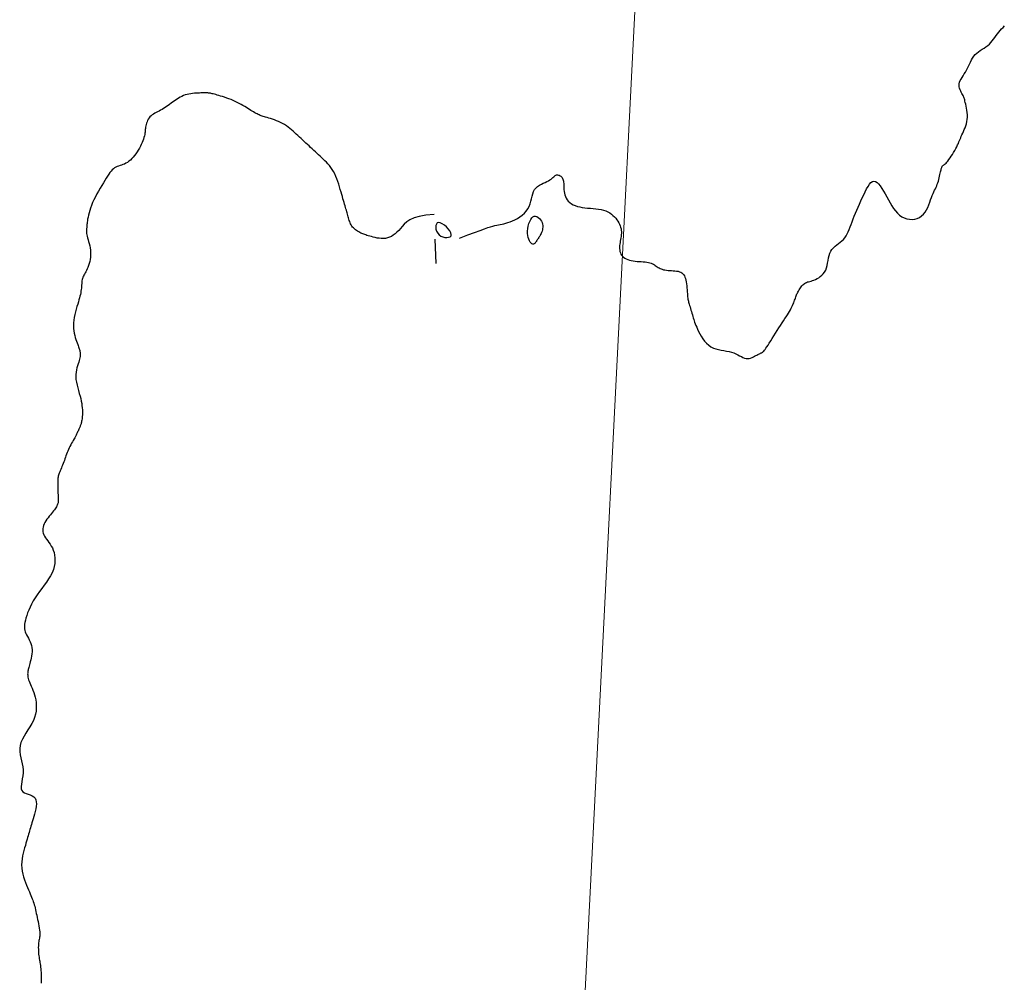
# Model space of a CAD drawing. Header units: millimetres. Extents: x 32690613 to 32693367, y 5343692 to 5344708.
# Tile 237 of 256: x 32692765 to 32692805, y 5343879 to 5343919. Entities that reach past the tile are written whole.
import ezdxf

# ---------------------------------------------------------------- set-up
doc = ezdxf.new("R2010")
doc.units = ezdxf.units.MM
doc.header["$LTSCALE"] = 20
doc.layers.get('0').update_dxf_attribs({"lineweight": 18})
doc.layers.get('Defpoints').update_dxf_attribs({"color": 11, "lineweight": 18})
doc.layers.add('02-DGM_HL_493.00', color=102, linetype='Continuous')

# ---------------------------------------------------------------- blocks, each defined once
blk = doc.blocks.new('A$C78070446')
blk.add_line((4470080.727, 5342716.075), (4470043.074, 5342296.396))

msp = doc.modelspace()

# ---------------------------------------------------------------- linework, layer by layer
at = {"layer": '02-DGM_HL_493.00', "elevation": 493, "flags": 128}
for points in [[(32692782.869, 5343909.844), (32692783.205, 5343909.971), (32692783.481, 5343910.075), (32692783.703, 5343910.158), (32692783.881, 5343910.223), (32692784.022, 5343910.272), (32692784.135, 5343910.31), (32692784.227, 5343910.338), (32692784.308, 5343910.359), (32692784.384, 5343910.376), (32692784.457, 5343910.39), (32692784.53, 5343910.404), (32692784.603, 5343910.418), (32692784.678, 5343910.433), (32692784.756, 5343910.453), (32692784.839, 5343910.477), (32692784.928, 5343910.508), (32692785.024, 5343910.547), (32692785.124, 5343910.594), (32692785.226, 5343910.649), (32692785.326, 5343910.712), (32692785.423, 5343910.782), (32692785.512, 5343910.86), (32692785.591, 5343910.945), (32692785.658, 5343911.037), (32692785.709, 5343911.137), (32692785.748, 5343911.241), (32692785.779, 5343911.347), (32692785.805, 5343911.453), (32692785.829, 5343911.557), (32692785.856, 5343911.655), (32692785.89, 5343911.746), (32692785.933, 5343911.826), (32692785.988, 5343911.895), (32692786.054, 5343911.954), (32692786.128, 5343912.003), (32692786.206, 5343912.046), (32692786.285, 5343912.083), (32692786.363, 5343912.117), (32692786.437, 5343912.149), (32692786.503, 5343912.182), (32692786.559, 5343912.217), (32692786.606, 5343912.252), (32692786.646, 5343912.288), (32692786.681, 5343912.321), (32692786.712, 5343912.352), (32692786.741, 5343912.379), (32692786.77, 5343912.401), (32692786.799, 5343912.416), (32692786.831, 5343912.424), (32692786.865, 5343912.425), (32692786.9, 5343912.419), (32692786.935, 5343912.408), (32692786.969, 5343912.391), (32692787, 5343912.369), (32692787.029, 5343912.344), (32692787.053, 5343912.315), (32692787.073, 5343912.283), (32692787.088, 5343912.248), (32692787.099, 5343912.21), (32692787.108, 5343912.168), (32692787.114, 5343912.122), (32692787.118, 5343912.071), (32692787.12, 5343912.016), (32692787.123, 5343911.956), (32692787.126, 5343911.891), (32692787.13, 5343911.823), (32692787.137, 5343911.752), (32692787.148, 5343911.679), (32692787.164, 5343911.607), (32692787.186, 5343911.537), (32692787.216, 5343911.469), (32692787.256, 5343911.406), (32692787.305, 5343911.348), (32692787.363, 5343911.295), (32692787.431, 5343911.248), (32692787.507, 5343911.207), (32692787.59, 5343911.171), (32692787.68, 5343911.141), (32692787.777, 5343911.116), (32692787.879, 5343911.096), (32692787.986, 5343911.082), (32692788.097, 5343911.071), (32692788.209, 5343911.063), (32692788.322, 5343911.055), (32692788.434, 5343911.045), (32692788.542, 5343911.032), (32692788.647, 5343911.015), (32692788.745, 5343910.991), (32692788.836, 5343910.96), (32692788.92, 5343910.921), (32692788.997, 5343910.876), (32692789.068, 5343910.827), (32692789.132, 5343910.773), (32692789.19, 5343910.715), (32692789.242, 5343910.656), (32692789.289, 5343910.595), (32692789.33, 5343910.534), (32692789.367, 5343910.473), (32692789.398, 5343910.412), (32692789.423, 5343910.35), (32692789.444, 5343910.289), (32692789.46, 5343910.227), (32692789.47, 5343910.165), (32692789.475, 5343910.102), (32692789.475, 5343910.04), (32692789.471, 5343909.977), (32692789.463, 5343909.914), (32692789.453, 5343909.851), (32692789.442, 5343909.788), (32692789.431, 5343909.725), (32692789.42, 5343909.662), (32692789.411, 5343909.599), (32692789.405, 5343909.537), (32692789.401, 5343909.475), (32692789.402, 5343909.414), (32692789.407, 5343909.354), (32692789.417, 5343909.297), (32692789.433, 5343909.243), (32692789.455, 5343909.191), (32692789.485, 5343909.144), (32692789.521, 5343909.1), (32692789.565, 5343909.061), (32692789.616, 5343909.026), (32692789.673, 5343908.995), (32692789.735, 5343908.968), (32692789.803, 5343908.945), (32692789.876, 5343908.926), (32692789.952, 5343908.912), (32692790.033, 5343908.901), (32692790.115, 5343908.893), (32692790.199, 5343908.888), (32692790.282, 5343908.883), (32692790.363, 5343908.878), (32692790.441, 5343908.872), (32692790.513, 5343908.864), (32692790.58, 5343908.853), (32692790.639, 5343908.838), (32692790.692, 5343908.819), (32692790.74, 5343908.797), (32692790.783, 5343908.774), (32692790.823, 5343908.749), (32692790.861, 5343908.723), (32692790.898, 5343908.697), (32692790.935, 5343908.672), (32692790.973, 5343908.648), (32692791.013, 5343908.626), (32692791.055, 5343908.605), (32692791.1, 5343908.586), (32692791.148, 5343908.57), (32692791.199, 5343908.555), (32692791.255, 5343908.543), (32692791.315, 5343908.534), (32692791.38, 5343908.527), (32692791.449, 5343908.522), (32692791.52, 5343908.518), (32692791.591, 5343908.514), (32692791.662, 5343908.508), (32692791.729, 5343908.499), (32692791.793, 5343908.488), (32692791.851, 5343908.472), (32692791.903, 5343908.45), (32692791.948, 5343908.423), (32692791.987, 5343908.39), (32692792.02, 5343908.35), (32692792.049, 5343908.304), (32692792.073, 5343908.252), (32692792.093, 5343908.192), (32692792.11, 5343908.126), (32692792.124, 5343908.052), (32692792.135, 5343907.973), (32692792.144, 5343907.891), (32692792.152, 5343907.808), (32692792.159, 5343907.726), (32692792.165, 5343907.646), (32692792.17, 5343907.572), (32692792.176, 5343907.506), (32692792.181, 5343907.448), (32692792.188, 5343907.397), (32692792.195, 5343907.352), (32692792.203, 5343907.311), (32692792.212, 5343907.271), (32692792.223, 5343907.231), (32692792.235, 5343907.188), (32692792.248, 5343907.142), (32692792.263, 5343907.089), (32692792.28, 5343907.032), (32692792.298, 5343906.971), (32692792.317, 5343906.907), (32692792.336, 5343906.841), (32692792.355, 5343906.775), (32692792.374, 5343906.71), (32692792.393, 5343906.647), (32692792.41, 5343906.586), (32692792.428, 5343906.527), (32692792.447, 5343906.468), (32692792.468, 5343906.408), (32692792.491, 5343906.345), (32692792.518, 5343906.277), (32692792.551, 5343906.202), (32692792.588, 5343906.121), (32692792.632, 5343906.031), (32692792.683, 5343905.935), (32692792.741, 5343905.836), (32692792.805, 5343905.737), (32692792.877, 5343905.642), (32692792.955, 5343905.553), (32692793.041, 5343905.474), (32692793.133, 5343905.408), (32692793.233, 5343905.357), (32692793.337, 5343905.318), (32692793.446, 5343905.29), (32692793.556, 5343905.268), (32692793.665, 5343905.251), (32692793.773, 5343905.234), (32692793.877, 5343905.215), (32692793.976, 5343905.191), (32692794.067, 5343905.16), (32692794.152, 5343905.123), (32692794.231, 5343905.083), (32692794.305, 5343905.043), (32692794.375, 5343905.005), (32692794.442, 5343904.972), (32692794.506, 5343904.946), (32692794.57, 5343904.931), (32692794.632, 5343904.926), (32692794.694, 5343904.933), (32692794.754, 5343904.947), (32692794.811, 5343904.968), (32692794.866, 5343904.993), (32692794.918, 5343905.019), (32692794.966, 5343905.046), (32692795.009, 5343905.07), (32692795.047, 5343905.09), (32692795.081, 5343905.107), (32692795.111, 5343905.121), (32692795.138, 5343905.134), (32692795.163, 5343905.144), (32692795.185, 5343905.155), (32692795.207, 5343905.166), (32692795.227, 5343905.179), (32692795.247, 5343905.193), (32692795.269, 5343905.211), (32692795.292, 5343905.234), (32692795.318, 5343905.264), (32692795.347, 5343905.3), (32692795.381, 5343905.347), (32692795.42, 5343905.403), (32692795.466, 5343905.472), (32692795.518, 5343905.553), (32692795.577, 5343905.645), (32692795.64, 5343905.745), (32692795.707, 5343905.851), (32692795.775, 5343905.96), (32692795.844, 5343906.07), (32692795.912, 5343906.178), (32692795.978, 5343906.282), (32692796.041, 5343906.379), (32692796.1, 5343906.471), (32692796.156, 5343906.556), (32692796.208, 5343906.636), (32692796.257, 5343906.712), (32692796.301, 5343906.784), (32692796.342, 5343906.852), (32692796.379, 5343906.917), (32692796.412, 5343906.98), (32692796.442, 5343907.04), (32692796.468, 5343907.098), (32692796.492, 5343907.154), (32692796.513, 5343907.207), (32692796.533, 5343907.258), (32692796.55, 5343907.307), (32692796.567, 5343907.353), (32692796.583, 5343907.398), (32692796.598, 5343907.44), (32692796.614, 5343907.481), (32692796.63, 5343907.522), (32692796.646, 5343907.562), (32692796.665, 5343907.602), (32692796.684, 5343907.642), (32692796.707, 5343907.684), (32692796.731, 5343907.728), (32692796.758, 5343907.772), (32692796.787, 5343907.815), (32692796.819, 5343907.858), (32692796.852, 5343907.898), (32692796.886, 5343907.935), (32692796.922, 5343907.968), (32692796.96, 5343907.996), (32692796.998, 5343908.019), (32692797.038, 5343908.037), (32692797.08, 5343908.052), (32692797.124, 5343908.065), (32692797.171, 5343908.078), (32692797.222, 5343908.092), (32692797.276, 5343908.109), (32692797.336, 5343908.13), (32692797.399, 5343908.156), (32692797.466, 5343908.188), (32692797.534, 5343908.227), (32692797.601, 5343908.272), (32692797.665, 5343908.326), (32692797.724, 5343908.387), (32692797.777, 5343908.458), (32692797.82, 5343908.538), (32692797.854, 5343908.627), (32692797.879, 5343908.724), (32692797.9, 5343908.826), (32692797.918, 5343908.929), (32692797.937, 5343909.032), (32692797.959, 5343909.132), (32692797.988, 5343909.225), (32692798.026, 5343909.311), (32692798.076, 5343909.385), (32692798.135, 5343909.451), (32692798.201, 5343909.51), (32692798.272, 5343909.565), (32692798.344, 5343909.618), (32692798.417, 5343909.672), (32692798.486, 5343909.728), (32692798.55, 5343909.79), (32692798.606, 5343909.858), (32692798.655, 5343909.934), (32692798.7, 5343910.016), (32692798.741, 5343910.105), (32692798.779, 5343910.199), (32692798.817, 5343910.299), (32692798.856, 5343910.403), (32692798.897, 5343910.512), (32692798.941, 5343910.625), (32692798.989, 5343910.742), (32692799.039, 5343910.861), (32692799.092, 5343910.984), (32692799.147, 5343911.108), (32692799.203, 5343911.234), (32692799.26, 5343911.36), (32692799.317, 5343911.488), (32692799.375, 5343911.614), (32692799.433, 5343911.737), (32692799.491, 5343911.852), (32692799.549, 5343911.955), (32692799.608, 5343912.043), (32692799.668, 5343912.111), (32692799.729, 5343912.156), (32692799.791, 5343912.173), (32692799.854, 5343912.161), (32692799.918, 5343912.121), (32692799.983, 5343912.058), (32692800.049, 5343911.975), (32692800.115, 5343911.876), (32692800.182, 5343911.766), (32692800.249, 5343911.648), (32692800.316, 5343911.527), (32692800.384, 5343911.405), (32692800.452, 5343911.284), (32692800.522, 5343911.168), (32692800.595, 5343911.058), (32692800.672, 5343910.956), (32692800.753, 5343910.863), (32692800.839, 5343910.783), (32692800.932, 5343910.717), (32692801.031, 5343910.666), (32692801.135, 5343910.631), (32692801.242, 5343910.612), (32692801.35, 5343910.608), (32692801.455, 5343910.62), (32692801.556, 5343910.647), (32692801.651, 5343910.69), (32692801.737, 5343910.748), (32692801.812, 5343910.821), (32692801.878, 5343910.906), (32692801.936, 5343911), (32692801.986, 5343911.1), (32692802.03, 5343911.203), (32692802.07, 5343911.305), (32692802.107, 5343911.405), (32692802.141, 5343911.498), (32692802.175, 5343911.582), (32692802.208, 5343911.659), (32692802.24, 5343911.729), (32692802.27, 5343911.795), (32692802.3, 5343911.857), (32692802.328, 5343911.918), (32692802.354, 5343911.979), (32692802.378, 5343912.041), (32692802.401, 5343912.106), (32692802.422, 5343912.172), (32692802.441, 5343912.24), (32692802.458, 5343912.307), (32692802.474, 5343912.372), (32692802.488, 5343912.435), (32692802.5, 5343912.493), (32692802.512, 5343912.546), (32692802.522, 5343912.594), (32692802.531, 5343912.635), (32692802.539, 5343912.672), (32692802.548, 5343912.703), (32692802.558, 5343912.73), (32692802.568, 5343912.754), (32692802.58, 5343912.774), (32692802.594, 5343912.792), (32692802.61, 5343912.807), (32692802.629, 5343912.822), (32692802.651, 5343912.838), (32692802.676, 5343912.856), (32692802.704, 5343912.879), (32692802.736, 5343912.908), (32692802.771, 5343912.945), (32692802.811, 5343912.992), (32692802.855, 5343913.049), (32692802.902, 5343913.115), (32692802.95, 5343913.187), (32692802.999, 5343913.264), (32692803.047, 5343913.344), (32692803.094, 5343913.424), (32692803.137, 5343913.503), (32692803.176, 5343913.577), (32692803.21, 5343913.646), (32692803.239, 5343913.71), (32692803.265, 5343913.771), (32692803.289, 5343913.829), (32692803.312, 5343913.887), (32692803.335, 5343913.944), (32692803.359, 5343914.003), (32692803.386, 5343914.065), (32692803.417, 5343914.131), (32692803.449, 5343914.2), (32692803.483, 5343914.274), (32692803.515, 5343914.351), (32692803.545, 5343914.431), (32692803.571, 5343914.515), (32692803.592, 5343914.602), (32692803.605, 5343914.692), (32692803.61, 5343914.785), (32692803.609, 5343914.879), (32692803.601, 5343914.973), (32692803.589, 5343915.064), (32692803.574, 5343915.152), (32692803.557, 5343915.235), (32692803.54, 5343915.31), (32692803.524, 5343915.377), (32692803.51, 5343915.434), (32692803.498, 5343915.483), (32692803.487, 5343915.525), (32692803.475, 5343915.563), (32692803.463, 5343915.598), (32692803.448, 5343915.632), (32692803.432, 5343915.668), (32692803.411, 5343915.706), (32692803.387, 5343915.749), (32692803.36, 5343915.797), (32692803.334, 5343915.849), (32692803.309, 5343915.904), (32692803.288, 5343915.961), (32692803.274, 5343916.021), (32692803.268, 5343916.083), (32692803.272, 5343916.146), (32692803.288, 5343916.209), (32692803.314, 5343916.273), (32692803.349, 5343916.338), (32692803.39, 5343916.406), (32692803.435, 5343916.475), (32692803.482, 5343916.547), (32692803.53, 5343916.621), (32692803.575, 5343916.699), (32692803.617, 5343916.781), (32692803.657, 5343916.865), (32692803.695, 5343916.95), (32692803.734, 5343917.034), (32692803.775, 5343917.117), (32692803.82, 5343917.196), (32692803.869, 5343917.27), (32692803.926, 5343917.339), (32692803.989, 5343917.4), (32692804.059, 5343917.456), (32692804.134, 5343917.507), (32692804.211, 5343917.557), (32692804.288, 5343917.605), (32692804.365, 5343917.655), (32692804.438, 5343917.707), (32692804.507, 5343917.764), (32692804.569, 5343917.827), (32692804.626, 5343917.895), (32692804.679, 5343917.966), (32692804.73, 5343918.039), (32692804.781, 5343918.113), (32692804.832, 5343918.186), (32692804.886, 5343918.256), (32692804.943, 5343918.324), (32692805.006, 5343918.386), (32692805.069, 5343918.446), (32692805.13, 5343918.504)], [(32692781.831, 5343910.804), (32692781.492, 5343910.778), (32692781.22, 5343910.73), (32692781.006, 5343910.666), (32692780.838, 5343910.588), (32692780.709, 5343910.502), (32692780.607, 5343910.412), (32692780.525, 5343910.321), (32692780.452, 5343910.233), (32692780.38, 5343910.153), (32692780.307, 5343910.081), (32692780.234, 5343910.017), (32692780.159, 5343909.962), (32692780.083, 5343909.916), (32692780.005, 5343909.879), (32692779.925, 5343909.852), (32692779.842, 5343909.834), (32692779.757, 5343909.826), (32692779.67, 5343909.827), (32692779.584, 5343909.835), (32692779.498, 5343909.848), (32692779.416, 5343909.865), (32692779.337, 5343909.884), (32692779.263, 5343909.904), (32692779.196, 5343909.923), (32692779.137, 5343909.94), (32692779.084, 5343909.956), (32692779.036, 5343909.971), (32692778.993, 5343909.985), (32692778.952, 5343909.999), (32692778.912, 5343910.015), (32692778.873, 5343910.032), (32692778.833, 5343910.051), (32692778.79, 5343910.072), (32692778.746, 5343910.097), (32692778.701, 5343910.124), (32692778.657, 5343910.153), (32692778.613, 5343910.185), (32692778.572, 5343910.22), (32692778.533, 5343910.257), (32692778.498, 5343910.296), (32692778.467, 5343910.338), (32692778.441, 5343910.381), (32692778.417, 5343910.426), (32692778.397, 5343910.473), (32692778.379, 5343910.521), (32692778.363, 5343910.569), (32692778.348, 5343910.618), (32692778.333, 5343910.668), (32692778.319, 5343910.717), (32692778.304, 5343910.767), (32692778.289, 5343910.818), (32692778.274, 5343910.87), (32692778.259, 5343910.923), (32692778.242, 5343910.978), (32692778.226, 5343911.036), (32692778.208, 5343911.097), (32692778.19, 5343911.16), (32692778.17, 5343911.227), (32692778.149, 5343911.298), (32692778.127, 5343911.373), (32692778.104, 5343911.452), (32692778.079, 5343911.537), (32692778.053, 5343911.627), (32692778.025, 5343911.723), (32692777.995, 5343911.825), (32692777.963, 5343911.931), (32692777.929, 5343912.04), (32692777.893, 5343912.15), (32692777.853, 5343912.258), (32692777.811, 5343912.365), (32692777.766, 5343912.466), (32692777.717, 5343912.562), (32692777.665, 5343912.65), (32692777.61, 5343912.731), (32692777.551, 5343912.806), (32692777.491, 5343912.876), (32692777.429, 5343912.942), (32692777.366, 5343913.005), (32692777.301, 5343913.067), (32692777.236, 5343913.127), (32692777.171, 5343913.187), (32692777.107, 5343913.247), (32692777.042, 5343913.307), (32692776.977, 5343913.367), (32692776.912, 5343913.427), (32692776.847, 5343913.487), (32692776.782, 5343913.547), (32692776.717, 5343913.607), (32692776.652, 5343913.667), (32692776.587, 5343913.727), (32692776.523, 5343913.787), (32692776.458, 5343913.847), (32692776.393, 5343913.907), (32692776.328, 5343913.967), (32692776.263, 5343914.027), (32692776.198, 5343914.087), (32692776.133, 5343914.147), (32692776.068, 5343914.206), (32692776.001, 5343914.265), (32692775.934, 5343914.322), (32692775.864, 5343914.376), (32692775.792, 5343914.429), (32692775.717, 5343914.478), (32692775.639, 5343914.524), (32692775.557, 5343914.566), (32692775.474, 5343914.604), (32692775.389, 5343914.638), (32692775.305, 5343914.669), (32692775.223, 5343914.697), (32692775.145, 5343914.721), (32692775.071, 5343914.744), (32692775.004, 5343914.763), (32692774.945, 5343914.78), (32692774.892, 5343914.796), (32692774.844, 5343914.811), (32692774.801, 5343914.825), (32692774.76, 5343914.839), (32692774.72, 5343914.855), (32692774.681, 5343914.872), (32692774.641, 5343914.891), (32692774.598, 5343914.912), (32692774.553, 5343914.937), (32692774.505, 5343914.963), (32692774.454, 5343914.993), (32692774.401, 5343915.025), (32692774.344, 5343915.059), (32692774.285, 5343915.095), (32692774.222, 5343915.133), (32692774.157, 5343915.173), (32692774.088, 5343915.214), (32692774.016, 5343915.257), (32692773.942, 5343915.299), (32692773.864, 5343915.342), (32692773.785, 5343915.384), (32692773.702, 5343915.424), (32692773.617, 5343915.462), (32692773.531, 5343915.498), (32692773.443, 5343915.532), (32692773.355, 5343915.563), (32692773.269, 5343915.592), (32692773.186, 5343915.619), (32692773.107, 5343915.643), (32692773.034, 5343915.665), (32692772.967, 5343915.684), (32692772.907, 5343915.702), (32692772.854, 5343915.717), (32692772.807, 5343915.73), (32692772.765, 5343915.741), (32692772.725, 5343915.75), (32692772.688, 5343915.757), (32692772.652, 5343915.763), (32692772.616, 5343915.768), (32692772.579, 5343915.771), (32692772.539, 5343915.773), (32692772.498, 5343915.774), (32692772.454, 5343915.774), (32692772.407, 5343915.773), (32692772.356, 5343915.771), (32692772.301, 5343915.769), (32692772.241, 5343915.767), (32692772.176, 5343915.764), (32692772.107, 5343915.761), (32692772.034, 5343915.756), (32692771.96, 5343915.749), (32692771.884, 5343915.74), (32692771.808, 5343915.727), (32692771.733, 5343915.71), (32692771.66, 5343915.689), (32692771.589, 5343915.663), (32692771.521, 5343915.632), (32692771.455, 5343915.598), (32692771.39, 5343915.56), (32692771.327, 5343915.52), (32692771.265, 5343915.478), (32692771.204, 5343915.435), (32692771.143, 5343915.391), (32692771.083, 5343915.347), (32692771.022, 5343915.303), (32692770.961, 5343915.26), (32692770.9, 5343915.218), (32692770.839, 5343915.177), (32692770.778, 5343915.138), (32692770.717, 5343915.101), (32692770.656, 5343915.066), (32692770.594, 5343915.033), (32692770.534, 5343915.002), (32692770.475, 5343914.972), (32692770.417, 5343914.942), (32692770.363, 5343914.91), (32692770.311, 5343914.876), (32692770.264, 5343914.84), (32692770.221, 5343914.799), (32692770.184, 5343914.753), (32692770.152, 5343914.703), (32692770.124, 5343914.651), (32692770.101, 5343914.596), (32692770.081, 5343914.54), (32692770.066, 5343914.484), (32692770.053, 5343914.428), (32692770.043, 5343914.375), (32692770.036, 5343914.323), (32692770.03, 5343914.274), (32692770.025, 5343914.225), (32692770.02, 5343914.176), (32692770.013, 5343914.125), (32692770.004, 5343914.072), (32692769.992, 5343914.016), (32692769.976, 5343913.955), (32692769.955, 5343913.889), (32692769.93, 5343913.819), (32692769.9, 5343913.745), (32692769.866, 5343913.669), (32692769.828, 5343913.592), (32692769.786, 5343913.514), (32692769.742, 5343913.436), (32692769.694, 5343913.36), (32692769.643, 5343913.287), (32692769.59, 5343913.216), (32692769.535, 5343913.15), (32692769.479, 5343913.088), (32692769.42, 5343913.031), (32692769.361, 5343912.98), (32692769.3, 5343912.935), (32692769.239, 5343912.898), (32692769.178, 5343912.868), (32692769.117, 5343912.843), (32692769.056, 5343912.823), (32692768.996, 5343912.805), (32692768.938, 5343912.787), (32692768.881, 5343912.766), (32692768.826, 5343912.742), (32692768.774, 5343912.713), (32692768.724, 5343912.676), (32692768.677, 5343912.631), (32692768.63, 5343912.578), (32692768.583, 5343912.518), (32692768.536, 5343912.449), (32692768.486, 5343912.373), (32692768.434, 5343912.289), (32692768.377, 5343912.197), (32692768.316, 5343912.097), (32692768.252, 5343911.991), (32692768.185, 5343911.879), (32692768.119, 5343911.764), (32692768.053, 5343911.646), (32692767.99, 5343911.527), (32692767.932, 5343911.409), (32692767.879, 5343911.293), (32692767.832, 5343911.181), (32692767.793, 5343911.072), (32692767.759, 5343910.969), (32692767.731, 5343910.871), (32692767.708, 5343910.779), (32692767.689, 5343910.695), (32692767.674, 5343910.619), (32692767.663, 5343910.551), (32692767.654, 5343910.493), (32692767.648, 5343910.442), (32692767.643, 5343910.399), (32692767.64, 5343910.361), (32692767.638, 5343910.328), (32692767.636, 5343910.298), (32692767.635, 5343910.269), (32692767.633, 5343910.241), (32692767.631, 5343910.213), (32692767.629, 5343910.182), (32692767.627, 5343910.149), (32692767.627, 5343910.113), (32692767.629, 5343910.072), (32692767.634, 5343910.027), (32692767.642, 5343909.975), (32692767.654, 5343909.917), (32692767.672, 5343909.851), (32692767.692, 5343909.779), (32692767.714, 5343909.701), (32692767.737, 5343909.618), (32692767.758, 5343909.531), (32692767.776, 5343909.441), (32692767.79, 5343909.349), (32692767.797, 5343909.255), (32692767.797, 5343909.162), (32692767.79, 5343909.069), (32692767.777, 5343908.977), (32692767.759, 5343908.889), (32692767.737, 5343908.804), (32692767.712, 5343908.724), (32692767.685, 5343908.65), (32692767.656, 5343908.583), (32692767.628, 5343908.523), (32692767.599, 5343908.469), (32692767.571, 5343908.42), (32692767.545, 5343908.375), (32692767.52, 5343908.332), (32692767.498, 5343908.289), (32692767.479, 5343908.246), (32692767.463, 5343908.2), (32692767.451, 5343908.151), (32692767.442, 5343908.098), (32692767.436, 5343908.043), (32692767.431, 5343907.985), (32692767.427, 5343907.925), (32692767.423, 5343907.864), (32692767.418, 5343907.802), (32692767.411, 5343907.739), (32692767.402, 5343907.676), (32692767.39, 5343907.612), (32692767.376, 5343907.546), (32692767.359, 5343907.476), (32692767.34, 5343907.403), (32692767.318, 5343907.325), (32692767.294, 5343907.241), (32692767.268, 5343907.15), (32692767.239, 5343907.051), (32692767.21, 5343906.946), (32692767.181, 5343906.836), (32692767.154, 5343906.723), (32692767.13, 5343906.608), (32692767.112, 5343906.493), (32692767.099, 5343906.379), (32692767.094, 5343906.267), (32692767.097, 5343906.16), (32692767.108, 5343906.057), (32692767.124, 5343905.96), (32692767.146, 5343905.868), (32692767.17, 5343905.782), (32692767.196, 5343905.702), (32692767.222, 5343905.63), (32692767.246, 5343905.564), (32692767.268, 5343905.506), (32692767.287, 5343905.455), (32692767.304, 5343905.409), (32692767.318, 5343905.367), (32692767.33, 5343905.329), (32692767.341, 5343905.292), (32692767.35, 5343905.257), (32692767.357, 5343905.221), (32692767.363, 5343905.184), (32692767.367, 5343905.145), (32692767.369, 5343905.104), (32692767.368, 5343905.06), (32692767.365, 5343905.013), (32692767.357, 5343904.961), (32692767.346, 5343904.905), (32692767.33, 5343904.845), (32692767.309, 5343904.779), (32692767.286, 5343904.708), (32692767.261, 5343904.631), (32692767.237, 5343904.549), (32692767.216, 5343904.462), (32692767.2, 5343904.371), (32692767.19, 5343904.274), (32692767.189, 5343904.172), (32692767.198, 5343904.066), (32692767.216, 5343903.956), (32692767.24, 5343903.844), (32692767.269, 5343903.73), (32692767.301, 5343903.617), (32692767.333, 5343903.505), (32692767.363, 5343903.396), (32692767.391, 5343903.29), (32692767.413, 5343903.19), (32692767.43, 5343903.094), (32692767.443, 5343903.003), (32692767.452, 5343902.918), (32692767.458, 5343902.837), (32692767.46, 5343902.762), (32692767.46, 5343902.691), (32692767.458, 5343902.626), (32692767.455, 5343902.566), (32692767.45, 5343902.51), (32692767.444, 5343902.46), (32692767.437, 5343902.413), (32692767.429, 5343902.37), (32692767.421, 5343902.331), (32692767.412, 5343902.295), (32692767.403, 5343902.262), (32692767.394, 5343902.232), (32692767.384, 5343902.203), (32692767.374, 5343902.176), (32692767.364, 5343902.15), (32692767.353, 5343902.123), (32692767.341, 5343902.096), (32692767.328, 5343902.067), (32692767.315, 5343902.037), (32692767.3, 5343902.003), (32692767.283, 5343901.968), (32692767.265, 5343901.929), (32692767.246, 5343901.888), (32692767.224, 5343901.844), (32692767.201, 5343901.798), (32692767.175, 5343901.748), (32692767.147, 5343901.696), (32692767.117, 5343901.642), (32692767.085, 5343901.585), (32692767.051, 5343901.526), (32692767.017, 5343901.465), (32692766.983, 5343901.404), (32692766.95, 5343901.341), (32692766.918, 5343901.277), (32692766.888, 5343901.214), (32692766.86, 5343901.15), (32692766.835, 5343901.087), (32692766.811, 5343901.023), (32692766.788, 5343900.96), (32692766.766, 5343900.896), (32692766.745, 5343900.833), (32692766.722, 5343900.769), (32692766.699, 5343900.706), (32692766.675, 5343900.643), (32692766.65, 5343900.58), (32692766.625, 5343900.518), (32692766.6, 5343900.458), (32692766.576, 5343900.401), (32692766.554, 5343900.346), (32692766.533, 5343900.295), (32692766.514, 5343900.248), (32692766.499, 5343900.206), (32692766.486, 5343900.167), (32692766.475, 5343900.129), (32692766.467, 5343900.09), (32692766.461, 5343900.049), (32692766.457, 5343900.005), (32692766.454, 5343899.954), (32692766.453, 5343899.896), (32692766.453, 5343899.829), (32692766.454, 5343899.755), (32692766.455, 5343899.676), (32692766.457, 5343899.596), (32692766.46, 5343899.515), (32692766.463, 5343899.436), (32692766.466, 5343899.363), (32692766.468, 5343899.296), (32692766.47, 5343899.238), (32692766.472, 5343899.188), (32692766.472, 5343899.144), (32692766.471, 5343899.106), (32692766.469, 5343899.072), (32692766.464, 5343899.04), (32692766.457, 5343899.009), (32692766.447, 5343898.978), (32692766.434, 5343898.946), (32692766.418, 5343898.911), (32692766.399, 5343898.874), (32692766.376, 5343898.836), (32692766.349, 5343898.794), (32692766.318, 5343898.75), (32692766.283, 5343898.703), (32692766.243, 5343898.653), (32692766.199, 5343898.6), (32692766.152, 5343898.544), (32692766.104, 5343898.485), (32692766.056, 5343898.425), (32692766.009, 5343898.363), (32692765.966, 5343898.3), (32692765.927, 5343898.236), (32692765.895, 5343898.173), (32692765.87, 5343898.109), (32692765.853, 5343898.046), (32692765.844, 5343897.983), (32692765.842, 5343897.92), (32692765.849, 5343897.858), (32692765.863, 5343897.796), (32692765.885, 5343897.734), (32692765.914, 5343897.673), (32692765.952, 5343897.612), (32692765.995, 5343897.55), (32692766.042, 5343897.486), (32692766.091, 5343897.419), (32692766.14, 5343897.349), (32692766.188, 5343897.273), (32692766.232, 5343897.192), (32692766.27, 5343897.103), (32692766.301, 5343897.007), (32692766.324, 5343896.903), (32692766.337, 5343896.793), (32692766.339, 5343896.678), (32692766.33, 5343896.559), (32692766.308, 5343896.436), (32692766.273, 5343896.311), (32692766.223, 5343896.184), (32692766.158, 5343896.056), (32692766.081, 5343895.928), (32692765.994, 5343895.8), (32692765.901, 5343895.671), (32692765.805, 5343895.542), (32692765.709, 5343895.413), (32692765.616, 5343895.284), (32692765.529, 5343895.156), (32692765.451, 5343895.028), (32692765.382, 5343894.902), (32692765.322, 5343894.778), (32692765.269, 5343894.658), (32692765.224, 5343894.543), (32692765.187, 5343894.434), (32692765.156, 5343894.333), (32692765.131, 5343894.24), (32692765.113, 5343894.156), (32692765.1, 5343894.08), (32692765.093, 5343894.011), (32692765.093, 5343893.946), (32692765.098, 5343893.885), (32692765.11, 5343893.826), (32692765.128, 5343893.767), (32692765.152, 5343893.707), (32692765.182, 5343893.644), (32692765.217, 5343893.578), (32692765.254, 5343893.51), (32692765.291, 5343893.438), (32692765.326, 5343893.364), (32692765.357, 5343893.287), (32692765.383, 5343893.207), (32692765.4, 5343893.124), (32692765.408, 5343893.039), (32692765.407, 5343892.953), (32692765.4, 5343892.866), (32692765.387, 5343892.781), (32692765.37, 5343892.698), (32692765.35, 5343892.619), (32692765.33, 5343892.546), (32692765.311, 5343892.479), (32692765.294, 5343892.419), (32692765.279, 5343892.367), (32692765.266, 5343892.319), (32692765.255, 5343892.277), (32692765.246, 5343892.237), (32692765.238, 5343892.2), (32692765.232, 5343892.164), (32692765.228, 5343892.128), (32692765.225, 5343892.091), (32692765.223, 5343892.052), (32692765.225, 5343892.01), (32692765.229, 5343891.967), (32692765.236, 5343891.919), (32692765.247, 5343891.869), (32692765.263, 5343891.814), (32692765.284, 5343891.755), (32692765.31, 5343891.691), (32692765.339, 5343891.622), (32692765.372, 5343891.547), (32692765.406, 5343891.468), (32692765.441, 5343891.383), (32692765.474, 5343891.293), (32692765.505, 5343891.198), (32692765.532, 5343891.097), (32692765.554, 5343890.992), (32692765.57, 5343890.881), (32692765.578, 5343890.766), (32692765.577, 5343890.648), (32692765.566, 5343890.526), (32692765.543, 5343890.402), (32692765.508, 5343890.276), (32692765.458, 5343890.149), (32692765.393, 5343890.022), (32692765.318, 5343889.894), (32692765.237, 5343889.765), (32692765.155, 5343889.637), (32692765.076, 5343889.509), (32692765.007, 5343889.381), (32692764.951, 5343889.254), (32692764.914, 5343889.127), (32692764.898, 5343889.002), (32692764.902, 5343888.877), (32692764.918, 5343888.752), (32692764.944, 5343888.628), (32692764.973, 5343888.504), (32692765.002, 5343888.38), (32692765.024, 5343888.256), (32692765.036, 5343888.131), (32692765.034, 5343888.007), (32692765.021, 5343887.883), (32692765.002, 5343887.764), (32692764.982, 5343887.65), (32692764.966, 5343887.544), (32692764.957, 5343887.448), (32692764.962, 5343887.365), (32692764.986, 5343887.295), (32692765.03, 5343887.242), (32692765.091, 5343887.201), (32692765.165, 5343887.168), (32692765.245, 5343887.139), (32692765.327, 5343887.11), (32692765.405, 5343887.077), (32692765.473, 5343887.036), (32692765.526, 5343886.983), (32692765.56, 5343886.914), (32692765.577, 5343886.833), (32692765.58, 5343886.74), (32692765.571, 5343886.641), (32692765.552, 5343886.537), (32692765.528, 5343886.432), (32692765.5, 5343886.329), (32692765.472, 5343886.23), (32692765.445, 5343886.139), (32692765.421, 5343886.055), (32692765.398, 5343885.977), (32692765.377, 5343885.903), (32692765.357, 5343885.834), (32692765.338, 5343885.768), (32692765.319, 5343885.703), (32692765.3, 5343885.64), (32692765.282, 5343885.576), (32692765.263, 5343885.512), (32692765.244, 5343885.446), (32692765.224, 5343885.376), (32692765.203, 5343885.303), (32692765.18, 5343885.225), (32692765.155, 5343885.14), (32692765.129, 5343885.049), (32692765.1, 5343884.951), (32692765.071, 5343884.845), (32692765.044, 5343884.734), (32692765.019, 5343884.618), (32692764.998, 5343884.498), (32692764.984, 5343884.375), (32692764.978, 5343884.251), (32692764.981, 5343884.126), (32692764.996, 5343884.002), (32692765.02, 5343883.879), (32692765.051, 5343883.759), (32692765.089, 5343883.642), (32692765.13, 5343883.53), (32692765.173, 5343883.423), (32692765.215, 5343883.324), (32692765.256, 5343883.232), (32692765.294, 5343883.148), (32692765.327, 5343883.072), (32692765.358, 5343883.001), (32692765.385, 5343882.936), (32692765.411, 5343882.873), (32692765.433, 5343882.813), (32692765.455, 5343882.753), (32692765.474, 5343882.692), (32692765.493, 5343882.629), (32692765.511, 5343882.564), (32692765.528, 5343882.496), (32692765.544, 5343882.425), (32692765.561, 5343882.351), (32692765.577, 5343882.274), (32692765.594, 5343882.195), (32692765.611, 5343882.111), (32692765.629, 5343882.025), (32692765.647, 5343881.936), (32692765.665, 5343881.847), (32692765.681, 5343881.759), (32692765.695, 5343881.675), (32692765.707, 5343881.594), (32692765.715, 5343881.52), (32692765.72, 5343881.453), (32692765.72, 5343881.395), (32692765.717, 5343881.344), (32692765.711, 5343881.298), (32692765.702, 5343881.255), (32692765.693, 5343881.213), (32692765.684, 5343881.17), (32692765.675, 5343881.124), (32692765.668, 5343881.073), (32692765.663, 5343881.015), (32692765.66, 5343880.952), (32692765.659, 5343880.884), (32692765.66, 5343880.814), (32692765.663, 5343880.743), (32692765.667, 5343880.673), (32692765.673, 5343880.604), (32692765.68, 5343880.54), (32692765.689, 5343880.48), (32692765.697, 5343880.424), (32692765.707, 5343880.37), (32692765.717, 5343880.317), (32692765.727, 5343880.263), (32692765.736, 5343880.208), (32692765.745, 5343880.148), (32692765.754, 5343880.084), (32692765.761, 5343880.013), (32692765.767, 5343879.938), (32692765.772, 5343879.86), (32692765.776, 5343879.781), (32692765.778, 5343879.702), (32692765.779, 5343879.626), (32692765.779, 5343879.553), (32692765.777, 5343879.487), (32692765.774, 5343879.428)], [(32692781.909, 5343908.806), (32692781.87, 5343909.805)]]:
    msp.add_lwpolyline(points, dxfattribs=at)
for points in [[(32692782.01, 5343910.478), (32692781.956, 5343910.461), (32692781.919, 5343910.419), (32692781.897, 5343910.359), (32692781.893, 5343910.286), (32692781.903, 5343910.205), (32692781.93, 5343910.123), (32692781.972, 5343910.045), (32692782.03, 5343909.978), (32692782.101, 5343909.926), (32692782.182, 5343909.89), (32692782.265, 5343909.87), (32692782.347, 5343909.865), (32692782.42, 5343909.876), (32692782.478, 5343909.902), (32692782.517, 5343909.942), (32692782.529, 5343909.998), (32692782.512, 5343910.066), (32692782.469, 5343910.144), (32692782.406, 5343910.225), (32692782.33, 5343910.303), (32692782.246, 5343910.373), (32692782.161, 5343910.429), (32692782.08, 5343910.466)], [(32692785.853, 5343909.599), (32692785.82, 5343909.615), (32692785.786, 5343909.643), (32692785.751, 5343909.682), (32692785.719, 5343909.733), (32692785.69, 5343909.794), (32692785.667, 5343909.866), (32692785.65, 5343909.946), (32692785.641, 5343910.036), (32692785.642, 5343910.133), (32692785.653, 5343910.234), (32692785.672, 5343910.336), (32692785.699, 5343910.434), (32692785.732, 5343910.525), (32692785.771, 5343910.604), (32692785.816, 5343910.668), (32692785.865, 5343910.712), (32692785.917, 5343910.734), (32692785.971, 5343910.736), (32692786.025, 5343910.72), (32692786.078, 5343910.689), (32692786.127, 5343910.646), (32692786.171, 5343910.595), (32692786.207, 5343910.537), (32692786.236, 5343910.476), (32692786.254, 5343910.414), (32692786.263, 5343910.353), (32692786.264, 5343910.293), (32692786.259, 5343910.234), (32692786.248, 5343910.177), (32692786.234, 5343910.124), (32692786.216, 5343910.075), (32692786.197, 5343910.03), (32692786.178, 5343909.99), (32692786.159, 5343909.954), (32692786.139, 5343909.922), (32692786.119, 5343909.891), (32692786.1, 5343909.862), (32692786.08, 5343909.834), (32692786.06, 5343909.804), (32692786.041, 5343909.774), (32692786.021, 5343909.74), (32692786.001, 5343909.707), (32692785.981, 5343909.674), (32692785.959, 5343909.645), (32692785.936, 5343909.621), (32692785.91, 5343909.604), (32692785.883, 5343909.596)]]:
    msp.add_lwpolyline(points, close=True, dxfattribs=at)

# ---------------------------------------------------------------- block references
at = {"layer": 'Defpoints', "rotation": 2.237485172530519}
msp.add_blockref('A$C78070446', (28434719.524, -168960.664), dxfattribs=at)

doc.saveas('drawing.dxf')
